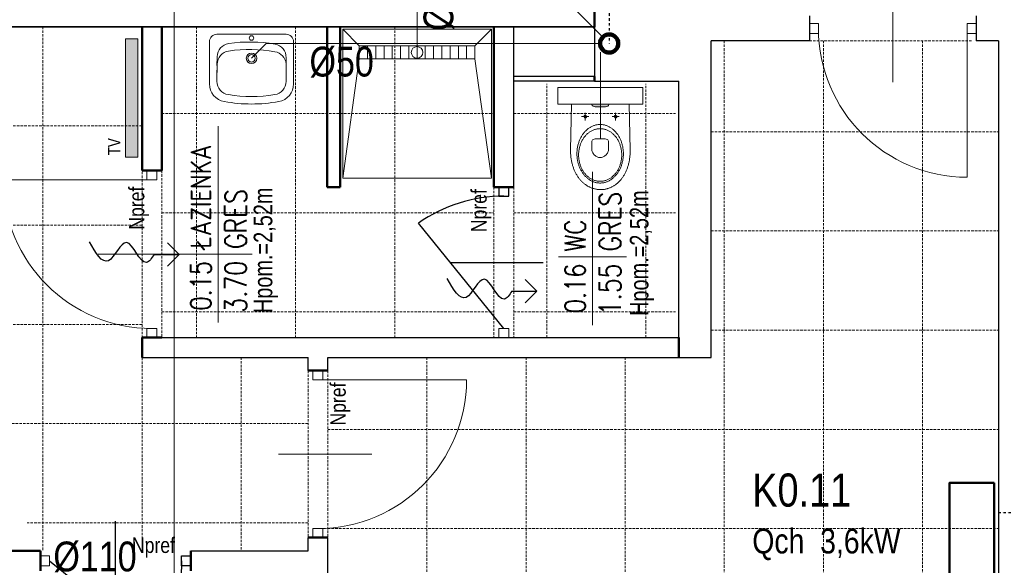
# Model space of a CAD drawing. Header units: millimetres. Extents: x -523 to 1404227, y -783705 to 1038705.
# Tile 94 of 256: x 432974 to 438934, y 124893 to 128193. Entities that reach past the tile are written whole.
import ezdxf
from ezdxf.enums import TextEntityAlignment as Align

# ---------------------------------------------------------------- set-up
doc = ezdxf.new("R2010")
doc.units = ezdxf.units.MM
doc.linetypes.add('DASHDOT', pattern=[1, 0.5, -0.25, 0, -0.25])
doc.linetypes.add('DASHEDX2', pattern=[1.5, 1, -0.5])
for name, color, linetype, lineweight in [('2. Obrys', 7, 'Continuous', 30), ('BA_drz', 7, 'Continuous', 18), ('BA_KS_ist.', 34, 'Continuous', 13), ('BA_met', 7, 'Continuous', 18), ('BA_txs', 2, 'Continuous', 18), ('Cienka', 7, 'Continuous', 18), ('mm_klimatyzacja', 94, 'Continuous', 50), ('MM_KS_OPISY', 7, 'Continuous', 9), ('mm_SKROPLINY', 3, 'DASHDOT', 30), ('mm_Wentylacja', 5, 'Continuous', 50), ('PG_PRZERYWANE_ŚREDNIE', 1, 'DASHEDX2', 18), ('PG_WIDOKOWE_CIENKIE', 7, 'Continuous', 18), ('PG_WYPOSAŻENIE', 1, 'Continuous', 18), ('Przekrojowa', 60, 'Continuous', 18), ('WYPOSAŻENIE GARAŻU', 253, 'Continuous', 5)]:
    doc.layers.add(name, color=color, linetype=linetype, lineweight=lineweight)
doc.styles.add('BIKTC', font='bikromsw.shx', dxfattribs={"width": 0.8})
doc.styles.add('BIKTS', font='bikromsw.shx', dxfattribs={"width": 0.85})
doc.styles.add('ROMANS', font='romans', dxfattribs={"width": 0.7})
doc.styles.get("Standard").update_dxf_attribs({"font": 'arial.ttf'})

# ---------------------------------------------------------------- blocks, each defined once
blk = doc.blocks.new('jamb')
blk.add_lwpolyline([(-0.5, -0.5), (-0.5, 0.5), (0.5, 0.5), (0.5, -0.5)], close=True)
blk = doc.blocks.new('dr1h901')
at = {"color": 0}
blk.add_line((-0.5, 0), (-0.5, 1), dxfattribs=at)
blk.add_line((0, 0.3622), (0, -0.2655))
blk.add_arc((-0.5, 0), 1, 0, 90, dxfattribs=at)
blk = doc.blocks.new('A$C6b6b2cc1')
at = {"color": 5, "lineweight": 20}
for p, q in [((17.9, 91), (29.9, 91)), ((17.9, 0), (29.9, 0))]:
    blk.add_line(p, q, dxfattribs=at)
for p, q in [((20.9, 85.5), (20.9, 91)), ((20.9, 91), (26.9, 91)), ((26.9, 91), (26.9, 85.5)), ((26.9, 85.5), (20.9, 85.5))]:
    blk.add_line(p, q)
at = {"color": 0, "extrusion": (0, 0, -1)}
blk.add_line((23.9, 5.5), (75.47, 69.26), dxfattribs=at)
at = {"extrusion": (0, 0, -1)}
blk.add_line((56.49, 45.5), (0, 45.5), dxfattribs=at)
at = {"color": 0, "extrusion": (0, 0, -1)}
blk.add_arc((-23.9, -4.5), 90, 90, 124.95948, dxfattribs=at)
at = {"layer": 'WYPOSAŻENIE GARAŻU', "color": 240, "xscale": 5.5, "yscale": 5.999999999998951, "zscale": 5.5, "rotation": 90}
blk.add_blockref('jamb', (23.9, 2.75), dxfattribs=at)
blk = doc.blocks.new('Brodzik')
at = {"layer": 'PG_WYPOSAŻENIE', "color": 18}
for p, q in [((333.92, -1785.25), (343.92, -1857.25)), ((413.92, -1857.25), (423.92, -1785.25)), ((413.92, -1857.25), (343.92, -1857.25)), ((343.92, -1857.25), (343.92, -1865.25)), ((348.92, -1857.25), (348.92, -1865.25)), ((353.92, -1857.25), (353.92, -1865.25)), ((358.92, -1857.25), (358.92, -1865.25)), ((363.92, -1857.25), (363.92, -1865.25)), ((368.92, -1857.25), (368.92, -1865.25)), ((373.92, -1857.25), (373.92, -1865.25)), ((378.92, -1857.25), (378.92, -1865.25)), ((383.92, -1857.25), (383.92, -1865.25)), ((388.92, -1857.25), (388.92, -1865.25)), ((393.92, -1857.25), (393.92, -1865.25)), ((398.92, -1857.25), (398.92, -1865.25)), ((403.92, -1857.25), (403.92, -1865.25)), ((408.92, -1857.25), (408.92, -1865.25)), ((413.92, -1865.25), (413.92, -1857.25)), ((343.92, -1865.25), (333.92, -1875.25)), ((343.92, -1865.25), (413.92, -1865.25)), ((413.92, -1865.25), (423.92, -1875.25))]:
    blk.add_line(p, q, dxfattribs=at)
blk.add_lwpolyline([(333.92, -1785.25), (423.92, -1785.25), (423.92, -1875.25), (333.92, -1875.25)], close=True, dxfattribs=at)
blk = doc.blocks.new('A$Cb1b4349b')
at = {"layer": 'WYPOSAŻENIE GARAŻU', "color": 1, "xscale": -90, "yscale": 90, "zscale": -90, "rotation": 270}
blk.add_blockref('dr1h901', (23.9, 50.5), dxfattribs=at)
at = {"layer": 'WYPOSAŻENIE GARAŻU', "color": 240, "xscale": 5.5, "yscale": 5.999999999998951, "zscale": 5.5, "rotation": 90}
for p in [(23.9, 98.25), (23.9, 2.75)]:
    blk.add_blockref('jamb', p, dxfattribs=at)
blk = doc.blocks.new('A$Cd28b784c')
at = {"lineweight": 18}
h = blk.add_hatch(color=256, dxfattribs=at)
h.dxf.hatch_style = 1
h.paths.add_polyline_path([(18.54, 22.22), (18.43, 23), (18.14, 23.62), (17.75, 24.08), (17.31, 24.36), (16.9, 24.47), (16.9, 13.87), (17.31, 13.97), (17.75, 14.26), (18.14, 14.72), (18.43, 15.34), (18.54, 16.11)])
for p, q in [((16.9, 44.83), (6.9, 44.83)), ((6.9, -6.49), (6.9, 44.83)), ((16.9, -6.49), (16.9, 44.83)), ((16.9, -6.49), (6.9, -6.49))]:
    blk.add_line(p, q, dxfattribs=at)
at = {"lineweight": 13}
for p, q in [((44.61, 37.25), (16.9, 36.7)), ((45.21, 37.25), (44.61, 37.25)), ((45.82, 37.23), (45.21, 37.25)), ((46.41, 37.21), (45.82, 37.23)), ((47, 37.18), (46.41, 37.21)), ((47.58, 37.15), (47, 37.18)), ((48.16, 37.1), (47.58, 37.15)), ((48.73, 37.04), (48.16, 37.1)), ((49.3, 36.97), (48.73, 37.04)), ((49.85, 36.9), (49.3, 36.97)), ((50.4, 36.82), (49.85, 36.9)), ((50.95, 36.72), (50.4, 36.82)), ((51.49, 36.62), (50.95, 36.72)), ((52.02, 36.51), (51.49, 36.62)), ((52.54, 36.4), (52.02, 36.51)), ((53.06, 36.27), (52.54, 36.4)), ((53.57, 36.14), (53.06, 36.27)), ((54.07, 36), (53.57, 36.14)), ((54.57, 35.85), (54.07, 36)), ((55.05, 35.69), (54.57, 35.85)), ((24.51, 30.6), (24.51, 26.24)), ((35.4, 29.67), (35.79, 29.93)), ((35.79, 29.93), (36.19, 30.19)), ((36.19, 30.19), (36.6, 30.43)), ((36.6, 30.43), (37.03, 30.67)), ((37.03, 30.67), (37.46, 30.89)), ((37.46, 30.89), (37.89, 31.11)), ((37.89, 31.11), (38.34, 31.31)), ((38.34, 31.31), (38.79, 31.51)), ((38.39, 29.62), (38.81, 29.86)), ((38.79, 31.51), (39.26, 31.7)), ((38.81, 29.86), (39.24, 30.09)), ((39.24, 30.09), (39.68, 30.31)), ((39.26, 31.7), (39.73, 31.87)), ((39.68, 30.31), (40.12, 30.52)), ((39.73, 31.87), (40.2, 32.03)), ((40.12, 30.52), (40.58, 30.71)), ((40.2, 32.03), (40.69, 32.19)), ((40.58, 30.71), (41.04, 30.9)), ((40.69, 32.19), (41.18, 32.33)), ((41.04, 30.9), (41.51, 31.07)), ((41.18, 32.33), (41.68, 32.46)), ((41.51, 31.07), (41.99, 31.23)), ((41.68, 32.46), (42.18, 32.58)), ((41.99, 31.23), (42.48, 31.37)), ((42.18, 32.58), (42.69, 32.69)), ((42.48, 31.37), (42.97, 31.51)), ((42.69, 32.69), (43.21, 32.78)), ((42.97, 31.51), (43.48, 31.63)), ((43.21, 32.78), (43.73, 32.87)), ((43.48, 31.63), (43.98, 31.74)), ((43.73, 32.87), (44.26, 32.94)), ((43.98, 31.74), (44.5, 31.83)), ((44.26, 32.94), (44.79, 33)), ((44.5, 31.83), (45.02, 31.91)), ((44.79, 33), (45.32, 33.04)), ((45.02, 31.91), (45.54, 31.98)), ((45.32, 33.04), (45.87, 33.08)), ((45.54, 31.98), (46.07, 32.03)), ((45.87, 33.08), (46.41, 33.1)), ((46.07, 32.03), (46.61, 32.07)), ((46.41, 33.1), (46.96, 33.1)), ((46.61, 32.07), (47.15, 32.09)), ((46.96, 33.1), (47.51, 33.1)), ((47.15, 32.09), (47.7, 32.1)), ((47.51, 33.1), (48.06, 33.08)), ((47.7, 32.1), (47.7, 32.09)), ((47.7, 32.1), (48.24, 32.09)), ((48.06, 33.08), (48.6, 33.04)), ((48.24, 32.09), (48.79, 32.07)), ((48.6, 33.04), (49.13, 33)), ((48.79, 32.07), (49.32, 32.03)), ((49.13, 33), (49.67, 32.94)), ((49.32, 32.03), (49.85, 31.98)), ((49.67, 32.94), (50.19, 32.87)), ((49.85, 31.98), (50.38, 31.91)), ((50.19, 32.87), (50.71, 32.78)), ((50.38, 31.91), (50.9, 31.83)), ((50.71, 32.78), (51.23, 32.69)), ((50.9, 31.83), (51.41, 31.74)), ((51.23, 32.69), (51.74, 32.58)), ((51.41, 31.74), (51.92, 31.63)), ((51.74, 32.58), (52.24, 32.46)), ((51.92, 31.63), (52.42, 31.51)), ((52.24, 32.46), (52.74, 32.33)), ((52.42, 31.51), (52.92, 31.37)), ((52.74, 32.33), (53.23, 32.19)), ((52.92, 31.37), (53.4, 31.23)), ((53.23, 32.19), (53.72, 32.03)), ((53.4, 31.23), (53.88, 31.07)), ((53.72, 32.03), (54.19, 31.87)), ((53.88, 31.07), (54.36, 30.9)), ((54.19, 31.87), (54.66, 31.7)), ((54.36, 30.9), (54.82, 30.71)), ((54.66, 31.7), (55.13, 31.51)), ((54.82, 30.71), (55.27, 30.52)), ((55.53, 35.53), (55.05, 35.69)), ((55.13, 31.51), (55.58, 31.31)), ((55.27, 30.52), (55.72, 30.31)), ((56.01, 35.36), (55.53, 35.53)), ((55.58, 31.31), (56.03, 31.11)), ((55.72, 30.31), (56.16, 30.09)), ((56.47, 35.18), (56.01, 35.36)), ((56.03, 31.11), (56.47, 30.89)), ((56.16, 30.09), (56.59, 29.86)), ((56.93, 34.99), (56.47, 35.18)), ((56.47, 30.89), (56.9, 30.67)), ((56.59, 29.86), (57, 29.62)), ((56.9, 30.67), (57.32, 30.43)), ((57.38, 34.8), (56.93, 34.99)), ((57.32, 30.43), (57.73, 30.19)), ((57.83, 34.6), (57.38, 34.8)), ((57.73, 30.19), (58.13, 29.93)), ((58.26, 34.39), (57.83, 34.6)), ((58.13, 29.93), (58.52, 29.67)), ((58.69, 34.17), (58.26, 34.39)), ((59.11, 33.95), (58.69, 34.17)), ((59.52, 33.72), (59.11, 33.95)), ((59.92, 33.49), (59.52, 33.72)), ((60.32, 33.25), (59.92, 33.49)), ((60.71, 33), (60.32, 33.25)), ((61.09, 32.75), (60.71, 33)), ((61.46, 32.49), (61.09, 32.75)), ((61.82, 32.22), (61.46, 32.49)), ((62.17, 31.95), (61.82, 32.22)), ((62.52, 31.68), (62.17, 31.95)), ((62.85, 31.39), (62.52, 31.68)), ((63.18, 31.11), (62.85, 31.39)), ((63.5, 30.81), (63.18, 31.11)), ((63.81, 30.51), (63.5, 30.81)), ((64.11, 30.21), (63.81, 30.51)), ((64.4, 29.9), (64.11, 30.21)), ((64.69, 29.58), (64.4, 29.9)), ((17.31, 24.36), (16.9, 24.47)), ((17.75, 24.08), (17.31, 24.36)), ((18.14, 23.62), (17.75, 24.08)), ((26.77, 28.42), (22.26, 28.42)), ((23.81, 28.83), (23.69, 28.42)), ((23.69, 28.42), (23.81, 28.01)), ((24.1, 29.13), (23.81, 28.83)), ((23.81, 28.01), (24.1, 27.71)), ((24.51, 29.24), (24.1, 29.13)), ((24.1, 27.71), (24.51, 27.6)), ((24.93, 29.13), (24.51, 29.24)), ((24.51, 27.6), (24.93, 27.71)), ((25.22, 28.83), (24.93, 29.13)), ((24.93, 27.71), (25.22, 28.01)), ((25.33, 28.42), (25.22, 28.83)), ((25.22, 28.01), (25.33, 28.42)), ((30.24, 23.63), (30.42, 24.02)), ((30.42, 24.02), (30.61, 24.41)), ((30.61, 24.41), (30.82, 24.79)), ((30.82, 24.79), (31.04, 25.16)), ((31.04, 25.16), (31.27, 25.53)), ((31.27, 25.53), (31.52, 25.89)), ((31.52, 25.89), (31.78, 26.25)), ((31.78, 26.25), (32.05, 26.59)), ((32.05, 26.59), (32.33, 26.93)), ((32.33, 26.93), (32.63, 27.27)), ((32.63, 27.27), (32.93, 27.6)), ((32.84, 23.72), (33.04, 24.11)), ((32.93, 27.6), (33.25, 27.92)), ((33.04, 24.11), (33.25, 24.5)), ((33.25, 27.92), (33.58, 28.23)), ((33.25, 24.5), (33.47, 24.88)), ((33.47, 24.88), (33.71, 25.25)), ((33.58, 28.23), (33.93, 28.53)), ((33.71, 25.25), (33.96, 25.62)), ((33.93, 28.53), (34.28, 28.83)), ((33.96, 25.62), (34.23, 25.98)), ((34.23, 25.98), (34.51, 26.33)), ((34.28, 28.83), (34.64, 29.12)), ((34.51, 26.33), (34.8, 26.67)), ((34.64, 29.12), (35.01, 29.4)), ((34.8, 26.67), (35.11, 27.01)), ((35.01, 29.4), (35.4, 29.67)), ((35.11, 27.01), (35.42, 27.34)), ((35.42, 27.34), (35.76, 27.66)), ((35.76, 27.66), (36.1, 27.96)), ((36.1, 27.96), (36.45, 28.27)), ((36.45, 28.27), (36.82, 28.56)), ((36.82, 28.56), (37.2, 28.84)), ((37.2, 28.84), (37.58, 29.11)), ((37.58, 29.11), (37.98, 29.37)), ((37.98, 29.37), (38.39, 29.62)), ((38.61, 23.65), (39, 23.9)), ((39, 23.9), (39.42, 24.05)), ((39.42, 24.05), (39.83, 24.12)), ((39.83, 24.12), (40.19, 24.14)), ((40.19, 24.14), (44.04, 24.15)), ((44.04, 24.15), (44.56, 24.12)), ((44.56, 24.12), (45.07, 24.03)), ((45.07, 24.03), (45.57, 23.88)), ((45.57, 23.88), (46.05, 23.68)), ((57, 29.62), (57.41, 29.37)), ((57.41, 29.37), (57.81, 29.11)), ((57.81, 29.11), (58.2, 28.84)), ((58.2, 28.84), (58.58, 28.56)), ((58.52, 29.67), (58.91, 29.4)), ((58.58, 28.56), (58.94, 28.27)), ((58.91, 29.4), (59.28, 29.12)), ((58.94, 28.27), (59.3, 27.96)), ((59.28, 29.12), (59.64, 28.83)), ((59.3, 27.96), (59.64, 27.66)), ((59.64, 28.83), (59.99, 28.53)), ((59.64, 27.66), (59.97, 27.34)), ((59.97, 27.34), (60.29, 27.01)), ((59.99, 28.53), (60.34, 28.23)), ((60.29, 27.01), (60.6, 26.67)), ((60.34, 28.23), (60.67, 27.92)), ((60.6, 26.67), (60.89, 26.33)), ((60.67, 27.92), (60.99, 27.6)), ((60.89, 26.33), (61.17, 25.98)), ((60.99, 27.6), (61.29, 27.27)), ((61.17, 25.98), (61.44, 25.62)), ((61.29, 27.27), (61.59, 26.93)), ((61.44, 25.62), (61.69, 25.25)), ((61.59, 26.93), (61.87, 26.59)), ((61.69, 25.25), (61.93, 24.88)), ((61.87, 26.59), (62.15, 26.25)), ((61.93, 24.88), (62.15, 24.5)), ((62.15, 26.25), (62.4, 25.89)), ((62.15, 24.5), (62.36, 24.11)), ((62.36, 24.11), (62.55, 23.72)), ((62.4, 25.89), (62.65, 25.53)), ((62.65, 25.53), (62.88, 25.16)), ((62.88, 25.16), (63.1, 24.79)), ((63.1, 24.79), (63.31, 24.41)), ((63.31, 24.41), (63.5, 24.02)), ((63.5, 24.02), (63.68, 23.63)), ((64.96, 29.26), (64.69, 29.58)), ((65.23, 28.94), (64.96, 29.26)), ((65.48, 28.61), (65.23, 28.94)), ((65.73, 28.28), (65.48, 28.61)), ((65.96, 27.94), (65.73, 28.28)), ((66.19, 27.6), (65.96, 27.94)), ((66.41, 27.25), (66.19, 27.6)), ((66.62, 26.9), (66.41, 27.25)), ((66.82, 26.54), (66.62, 26.9)), ((67, 26.19), (66.82, 26.54)), ((67.18, 25.82), (67, 26.19)), ((67.35, 25.46), (67.18, 25.82)), ((67.51, 25.09), (67.35, 25.46)), ((67.66, 24.71), (67.51, 25.09)), ((67.8, 24.34), (67.66, 24.71)), ((67.93, 23.96), (67.8, 24.34)), ((68.04, 23.57), (67.93, 23.96)), ((18.43, 23), (18.14, 23.62)), ((18.54, 22.22), (18.43, 23)), ((18.54, 16.11), (18.54, 22.22)), ((29.27, 19.48), (29.3, 19.91)), ((29.27, 19.04), (29.27, 19.48)), ((29.27, 18.6), (29.27, 19.04)), ((29.3, 18.17), (29.27, 18.6)), ((29.3, 19.91), (29.34, 20.34)), ((29.34, 17.74), (29.3, 18.17)), ((29.34, 20.34), (29.4, 20.77)), ((29.4, 20.77), (29.47, 21.19)), ((29.47, 21.19), (29.56, 21.61)), ((29.56, 21.61), (29.67, 22.02)), ((29.67, 22.02), (29.79, 22.43)), ((29.79, 22.43), (29.92, 22.84)), ((29.92, 22.84), (30.07, 23.24)), ((30.07, 23.24), (30.24, 23.63)), ((31.78, 19.04), (31.79, 19.49)), ((31.79, 18.59), (31.78, 19.04)), ((31.78, 19.04), (31.78, 19.03)), ((31.79, 19.49), (31.82, 19.93)), ((31.82, 18.15), (31.79, 18.59)), ((31.82, 19.93), (31.86, 20.37)), ((31.86, 17.71), (31.82, 18.15)), ((31.86, 20.37), (31.93, 20.81)), ((31.93, 20.81), (32.01, 21.24)), ((32.01, 21.24), (32.11, 21.66)), ((32.11, 21.66), (32.22, 22.09)), ((32.22, 22.09), (32.35, 22.5)), ((32.35, 22.5), (32.5, 22.91)), ((32.5, 22.91), (32.66, 23.32)), ((32.66, 23.32), (32.84, 23.72)), ((37.97, 22.03), (38.05, 22.73)), ((37.97, 19.27), (37.97, 22.03)), ((37.97, 16.04), (37.97, 19.27)), ((38.05, 22.73), (38.28, 23.27)), ((38.28, 23.27), (38.61, 23.65)), ((46.05, 23.68), (46.51, 23.44)), ((46.51, 23.44), (46.94, 23.16)), ((46.94, 23.16), (47.35, 22.84)), ((47.35, 22.84), (47.73, 22.48)), ((47.73, 22.48), (48.08, 22.1)), ((48.08, 22.1), (48.38, 21.7)), ((48.38, 21.7), (48.65, 21.28)), ((48.65, 21.28), (48.88, 20.84)), ((48.88, 20.84), (49.06, 20.4)), ((49.06, 20.4), (49.2, 19.94)), ((49.2, 18.14), (49.06, 17.69)), ((49.2, 19.94), (49.28, 19.49)), ((49.28, 18.59), (49.2, 18.14)), ((49.28, 19.49), (49.31, 19.04)), ((49.31, 19.04), (49.28, 18.59)), ((62.55, 23.72), (62.73, 23.32)), ((62.73, 23.32), (62.9, 22.91)), ((62.9, 22.91), (63.04, 22.5)), ((63.04, 22.5), (63.18, 22.09)), ((63.18, 22.09), (63.29, 21.66)), ((63.29, 21.66), (63.39, 21.24)), ((63.39, 21.24), (63.47, 20.81)), ((63.47, 20.81), (63.53, 20.37)), ((63.53, 20.37), (63.58, 19.93)), ((63.58, 18.15), (63.53, 17.71)), ((63.58, 19.93), (63.6, 19.49)), ((63.6, 18.59), (63.58, 18.15)), ((63.6, 19.49), (63.61, 19.04)), ((63.61, 19.04), (63.6, 18.59)), ((63.61, 19.04), (63.61, 19.03)), ((63.68, 23.63), (63.85, 23.24)), ((63.85, 23.24), (64, 22.84)), ((64, 22.84), (64.13, 22.43)), ((64.13, 22.43), (64.25, 22.02)), ((64.25, 22.02), (64.36, 21.61)), ((64.36, 21.61), (64.45, 21.19)), ((64.45, 21.19), (64.52, 20.77)), ((64.52, 20.77), (64.58, 20.34)), ((64.58, 20.34), (64.62, 19.91)), ((64.62, 18.17), (64.58, 17.74)), ((64.62, 19.91), (64.65, 19.48)), ((64.65, 18.6), (64.62, 18.17)), ((64.65, 19.48), (64.66, 19.04)), ((64.66, 19.04), (64.65, 18.6)), ((64.66, 19.04), (64.66, 19.03)), ((68.15, 23.19), (68.04, 23.57)), ((68.25, 22.8), (68.15, 23.19)), ((68.33, 22.4), (68.25, 22.8)), ((68.41, 22.01), (68.33, 22.4)), ((68.48, 21.61), (68.41, 22.01)), ((68.53, 21.21), (68.48, 21.61)), ((68.57, 20.81), (68.53, 21.21)), ((68.53, 17.54), (68.58, 17.94)), ((68.61, 20.4), (68.57, 20.81)), ((68.58, 17.94), (68.61, 18.35)), ((68.63, 19.99), (68.61, 20.4)), ((68.61, 18.35), (68.63, 18.76)), ((68.64, 19.58), (68.63, 19.99)), ((68.63, 18.76), (68.64, 19.17)), ((68.64, 19.17), (68.64, 19.58)), ((17.31, 13.97), (16.9, 13.87)), ((17.75, 14.26), (17.31, 13.97)), ((18.14, 14.72), (17.75, 14.26)), ((18.43, 15.34), (18.14, 14.72)), ((18.54, 16.11), (18.43, 15.34)), ((24.51, 12.19), (24.51, 7.83)), ((29.4, 17.31), (29.34, 17.74)), ((29.47, 16.89), (29.4, 17.31)), ((29.56, 16.47), (29.47, 16.89)), ((29.67, 16.06), (29.56, 16.47)), ((29.79, 15.65), (29.67, 16.06)), ((29.92, 15.24), (29.79, 15.65)), ((30.07, 14.84), (29.92, 15.24)), ((30.24, 14.44), (30.07, 14.84)), ((30.42, 14.05), (30.24, 14.44)), ((30.61, 13.67), (30.42, 14.05)), ((30.82, 13.29), (30.61, 13.67)), ((31.04, 12.92), (30.82, 13.29)), ((31.27, 12.55), (31.04, 12.92)), ((31.52, 12.19), (31.27, 12.55)), ((31.78, 11.83), (31.52, 12.19)), ((31.93, 17.27), (31.86, 17.71)), ((32.01, 16.84), (31.93, 17.27)), ((32.11, 16.41), (32.01, 16.84)), ((32.22, 15.99), (32.11, 16.41)), ((32.35, 15.57), (32.22, 15.99)), ((32.5, 15.16), (32.35, 15.57)), ((32.66, 14.76), (32.5, 15.16)), ((32.84, 14.36), (32.66, 14.76)), ((33.04, 13.96), (32.84, 14.36)), ((33.25, 13.58), (33.04, 13.96)), ((33.47, 13.2), (33.25, 13.58)), ((33.71, 12.82), (33.47, 13.2)), ((33.96, 12.46), (33.71, 12.82)), ((34.23, 12.1), (33.96, 12.46)), ((34.51, 11.75), (34.23, 12.1)), ((38.05, 15.34), (37.97, 16.04)), ((37.97, 16.04), (37.97, 16.04)), ((38.28, 14.8), (38.05, 15.34)), ((38.61, 14.42), (38.28, 14.8)), ((39, 14.17), (38.61, 14.42)), ((39.41, 14.02), (39, 14.17)), ((39.82, 13.95), (39.41, 14.02)), ((40.17, 13.93), (39.82, 13.95)), ((44.01, 13.93), (40.17, 13.93)), ((44.54, 13.96), (44.01, 13.93)), ((45.05, 14.05), (44.54, 13.96)), ((45.55, 14.2), (45.05, 14.05)), ((46.04, 14.39), (45.55, 14.2)), ((46.5, 14.64), (46.04, 14.39)), ((46.93, 14.92), (46.5, 14.64)), ((47.34, 15.24), (46.93, 14.92)), ((47.72, 15.59), (47.34, 15.24)), ((48.07, 15.97), (47.72, 15.59)), ((48.38, 16.38), (48.07, 15.97)), ((48.65, 16.8), (48.38, 16.38)), ((48.88, 17.24), (48.65, 16.8)), ((49.06, 17.69), (48.88, 17.24)), ((61.17, 12.1), (60.89, 11.75)), ((61.44, 12.46), (61.17, 12.1)), ((61.69, 12.82), (61.44, 12.46)), ((61.93, 13.2), (61.69, 12.82)), ((62.15, 13.58), (61.93, 13.2)), ((62.36, 13.96), (62.15, 13.58)), ((62.4, 12.19), (62.15, 11.83)), ((62.55, 14.36), (62.36, 13.96)), ((62.65, 12.55), (62.4, 12.19)), ((62.73, 14.76), (62.55, 14.36)), ((62.88, 12.92), (62.65, 12.55)), ((62.9, 15.16), (62.73, 14.76)), ((63.1, 13.29), (62.88, 12.92)), ((63.04, 15.57), (62.9, 15.16)), ((63.18, 15.99), (63.04, 15.57)), ((63.31, 13.67), (63.1, 13.29)), ((63.29, 16.41), (63.18, 15.99)), ((63.39, 16.84), (63.29, 16.41)), ((63.5, 14.05), (63.31, 13.67)), ((63.47, 17.27), (63.39, 16.84)), ((63.53, 17.71), (63.47, 17.27)), ((63.68, 14.44), (63.5, 14.05)), ((63.85, 14.84), (63.68, 14.44)), ((64, 15.24), (63.85, 14.84)), ((64.13, 15.65), (64, 15.24)), ((64.25, 16.06), (64.13, 15.65)), ((64.36, 16.47), (64.25, 16.06)), ((64.45, 16.89), (64.36, 16.47)), ((64.52, 17.31), (64.45, 16.89)), ((64.58, 17.74), (64.52, 17.31)), ((66.68, 11.8), (66.88, 12.16)), ((66.88, 12.16), (67.06, 12.52)), ((67.06, 12.52), (67.23, 12.89)), ((67.23, 12.89), (67.39, 13.26)), ((67.39, 13.26), (67.55, 13.63)), ((67.55, 13.63), (67.69, 14.01)), ((67.69, 14.01), (67.82, 14.39)), ((67.82, 14.39), (67.95, 14.77)), ((67.95, 14.77), (68.06, 15.16)), ((68.06, 15.16), (68.17, 15.55)), ((68.17, 15.55), (68.26, 15.94)), ((68.26, 15.94), (68.34, 16.34)), ((68.34, 16.34), (68.42, 16.73)), ((68.42, 16.73), (68.48, 17.14)), ((68.48, 17.14), (68.53, 17.54)), ((26.77, 10.01), (22.26, 10.01)), ((23.81, 10.42), (23.69, 10.01)), ((23.69, 10.01), (23.81, 9.6)), ((24.1, 10.72), (23.81, 10.42)), ((23.81, 9.6), (24.1, 9.3)), ((24.51, 10.83), (24.1, 10.72)), ((24.1, 9.3), (24.51, 9.19)), ((24.93, 10.72), (24.51, 10.83)), ((24.51, 9.19), (24.93, 9.3)), ((25.22, 10.42), (24.93, 10.72)), ((24.93, 9.3), (25.22, 9.6)), ((25.33, 10.01), (25.22, 10.42)), ((25.22, 9.6), (25.33, 10.01)), ((32.05, 11.48), (31.78, 11.83)), ((32.33, 11.14), (32.05, 11.48)), ((32.63, 10.81), (32.33, 11.14)), ((32.93, 10.48), (32.63, 10.81)), ((33.25, 10.16), (32.93, 10.48)), ((33.58, 9.85), (33.25, 10.16)), ((33.93, 9.54), (33.58, 9.85)), ((34.28, 9.25), (33.93, 9.54)), ((34.64, 8.96), (34.28, 9.25)), ((34.8, 11.4), (34.51, 11.75)), ((35.01, 8.68), (34.64, 8.96)), ((35.11, 11.07), (34.8, 11.4)), ((35.4, 8.41), (35.01, 8.68)), ((35.42, 10.74), (35.11, 11.07)), ((35.79, 8.14), (35.4, 8.41)), ((35.76, 10.42), (35.42, 10.74)), ((36.1, 10.11), (35.76, 10.42)), ((36.19, 7.89), (35.79, 8.14)), ((36.45, 9.81), (36.1, 10.11)), ((36.6, 7.65), (36.19, 7.89)), ((36.82, 9.52), (36.45, 9.81)), ((37.03, 7.41), (36.6, 7.65)), ((37.2, 9.24), (36.82, 9.52)), ((37.46, 7.19), (37.03, 7.41)), ((37.58, 8.97), (37.2, 9.24)), ((37.89, 6.97), (37.46, 7.19)), ((37.98, 8.71), (37.58, 8.97)), ((38.34, 6.76), (37.89, 6.97)), ((38.39, 8.46), (37.98, 8.71)), ((38.79, 6.57), (38.34, 6.76)), ((38.81, 8.21), (38.39, 8.46)), ((39.26, 6.38), (38.79, 6.57)), ((39.24, 7.99), (38.81, 8.21)), ((39.68, 7.77), (39.24, 7.99)), ((39.73, 6.21), (39.26, 6.38)), ((40.12, 7.56), (39.68, 7.77)), ((40.2, 6.04), (39.73, 6.21)), ((40.58, 7.36), (40.12, 7.56)), ((40.69, 5.89), (40.2, 6.04)), ((41.04, 7.18), (40.58, 7.36)), ((41.51, 7.01), (41.04, 7.18)), ((41.99, 6.85), (41.51, 7.01)), ((42.48, 6.7), (41.99, 6.85)), ((42.97, 6.57), (42.48, 6.7)), ((43.48, 6.45), (42.97, 6.57)), ((43.98, 6.34), (43.48, 6.45)), ((44.5, 6.25), (43.98, 6.34)), ((45.02, 6.17), (44.5, 6.25)), ((45.54, 6.1), (45.02, 6.17)), ((46.07, 6.05), (45.54, 6.1)), ((46.61, 6.01), (46.07, 6.05)), ((47.15, 5.99), (46.61, 6.01)), ((47.7, 5.98), (47.15, 5.99)), ((48.24, 5.99), (47.7, 5.98)), ((47.7, 5.98), (47.7, 5.97)), ((48.79, 6.01), (48.24, 5.99)), ((49.32, 6.05), (48.79, 6.01)), ((49.85, 6.1), (49.32, 6.05)), ((50.38, 6.17), (49.85, 6.1)), ((50.9, 6.25), (50.38, 6.17)), ((51.41, 6.34), (50.9, 6.25)), ((51.92, 6.45), (51.41, 6.34)), ((52.42, 6.57), (51.92, 6.45)), ((52.92, 6.7), (52.42, 6.57)), ((53.4, 6.85), (52.92, 6.7)), ((53.72, 6.04), (53.23, 5.89)), ((53.88, 7.01), (53.4, 6.85)), ((54.19, 6.21), (53.72, 6.04)), ((54.36, 7.18), (53.88, 7.01)), ((54.66, 6.38), (54.19, 6.21)), ((54.82, 7.36), (54.36, 7.18)), ((55.13, 6.57), (54.66, 6.38)), ((55.27, 7.56), (54.82, 7.36)), ((55.58, 6.76), (55.13, 6.57)), ((55.72, 7.77), (55.27, 7.56)), ((56.03, 6.97), (55.58, 6.76)), ((56.16, 7.99), (55.72, 7.77)), ((56.47, 7.19), (56.03, 6.97)), ((56.59, 8.21), (56.16, 7.99)), ((56.9, 7.41), (56.47, 7.19)), ((57, 8.46), (56.59, 8.21)), ((57.32, 7.65), (56.9, 7.41)), ((57.41, 8.71), (57, 8.46)), ((57.73, 7.89), (57.32, 7.65)), ((57.81, 8.97), (57.41, 8.71)), ((58.13, 8.14), (57.73, 7.89)), ((58.2, 9.24), (57.81, 8.97)), ((58.52, 8.41), (58.13, 8.14)), ((58.58, 9.52), (58.2, 9.24)), ((58.91, 8.68), (58.52, 8.41)), ((58.94, 9.81), (58.58, 9.52)), ((59.28, 8.96), (58.91, 8.68)), ((59.3, 10.11), (58.94, 9.81)), ((59.64, 9.25), (59.28, 8.96)), ((59.64, 10.42), (59.3, 10.11)), ((59.97, 10.74), (59.64, 10.42)), ((59.99, 9.54), (59.64, 9.25)), ((60.29, 11.07), (59.97, 10.74)), ((60.34, 9.85), (59.99, 9.54)), ((60.6, 11.4), (60.29, 11.07)), ((60.67, 10.16), (60.34, 9.85)), ((60.89, 11.75), (60.6, 11.4)), ((60.99, 10.48), (60.67, 10.16)), ((61.29, 10.81), (60.99, 10.48)), ((61.59, 11.14), (61.29, 10.81)), ((61.32, 5.85), (61.68, 6.12)), ((61.87, 11.48), (61.59, 11.14)), ((61.68, 6.12), (62.04, 6.39)), ((62.15, 11.83), (61.87, 11.48)), ((62.04, 6.39), (62.38, 6.67)), ((62.38, 6.67), (62.71, 6.95)), ((62.71, 6.95), (63.04, 7.24)), ((63.04, 7.24), (63.36, 7.53)), ((63.36, 7.53), (63.67, 7.83)), ((63.67, 7.83), (63.97, 8.14)), ((63.97, 8.14), (64.26, 8.45)), ((64.26, 8.45), (64.54, 8.76)), ((64.54, 8.76), (64.82, 9.08)), ((64.82, 9.08), (65.08, 9.4)), ((65.08, 9.4), (65.34, 9.73)), ((65.34, 9.73), (65.59, 10.07)), ((65.59, 10.07), (65.82, 10.4)), ((65.82, 10.4), (66.05, 10.75)), ((66.05, 10.75), (66.27, 11.09)), ((66.27, 11.09), (66.48, 11.44)), ((66.48, 11.44), (66.68, 11.8)), ((16.89, 1.65), (44.61, 1.1)), ((41.18, 5.75), (40.69, 5.89)), ((41.68, 5.62), (41.18, 5.75)), ((42.18, 5.5), (41.68, 5.62)), ((42.69, 5.39), (42.18, 5.5)), ((43.21, 5.29), (42.69, 5.39)), ((43.73, 5.21), (43.21, 5.29)), ((44.26, 5.14), (43.73, 5.21)), ((44.79, 5.08), (44.26, 5.14)), ((44.61, 1.1), (45.21, 1.1)), ((45.32, 5.03), (44.79, 5.08)), ((45.21, 1.1), (45.81, 1.11)), ((45.87, 5), (45.32, 5.03)), ((45.81, 1.11), (46.4, 1.13)), ((46.41, 4.98), (45.87, 5)), ((46.4, 1.13), (46.99, 1.16)), ((46.96, 4.98), (46.41, 4.98)), ((47.51, 4.98), (46.96, 4.98)), ((46.96, 4.98), (46.96, 4.97)), ((46.99, 1.16), (47.56, 1.2)), ((48.06, 5), (47.51, 4.98)), ((47.56, 1.2), (48.14, 1.25)), ((48.6, 5.03), (48.06, 5)), ((48.14, 1.25), (48.7, 1.3)), ((49.13, 5.08), (48.6, 5.03)), ((48.7, 1.3), (49.26, 1.37)), ((49.67, 5.14), (49.13, 5.08)), ((49.26, 1.37), (49.82, 1.44)), ((50.19, 5.21), (49.67, 5.14)), ((49.82, 1.44), (50.36, 1.53)), ((50.71, 5.29), (50.19, 5.21)), ((50.36, 1.53), (50.9, 1.62)), ((51.23, 5.39), (50.71, 5.29)), ((50.9, 1.62), (51.44, 1.72)), ((51.74, 5.5), (51.23, 5.39)), ((51.44, 1.72), (51.96, 1.83)), ((52.24, 5.62), (51.74, 5.5)), ((51.96, 1.83), (52.48, 1.95)), ((52.74, 5.75), (52.24, 5.62)), ((52.48, 1.95), (52.99, 2.07)), ((53.23, 5.89), (52.74, 5.75)), ((52.99, 2.07), (53.5, 2.2)), ((53.5, 2.2), (54, 2.35)), ((54, 2.35), (54.49, 2.49)), ((54.49, 2.49), (54.97, 2.65)), ((54.97, 2.65), (55.45, 2.81)), ((55.45, 2.81), (55.92, 2.99)), ((55.92, 2.99), (56.38, 3.17)), ((56.38, 3.17), (56.84, 3.35)), ((56.84, 3.35), (57.28, 3.55)), ((57.28, 3.55), (57.72, 3.75)), ((57.72, 3.75), (58.15, 3.95)), ((58.15, 3.95), (58.58, 4.17)), ((58.58, 4.17), (58.99, 4.39)), ((58.99, 4.39), (59.4, 4.62)), ((59.4, 4.62), (59.8, 4.85)), ((59.8, 4.85), (60.2, 5.09)), ((60.2, 5.09), (60.58, 5.34)), ((60.58, 5.34), (60.96, 5.59)), ((60.96, 5.59), (61.32, 5.85))]:
    blk.add_line(p, q, dxfattribs=at)
blk = doc.blocks.new('A$Cf7835451')
at = {"layer": 'PG_WIDOKOWE_CIENKIE', "lineweight": 18}
for p, q in [((29.97, 50.9), (4.55, 50.9)), ((0, 4.55), (0, 46.36)), ((13.56, 46.28), (18.9, 46.36)), ((17.27, 46.25), (17.27, 46.33)), ((18.09, 46.3), (28.43, 46.46)), ((19.09, 46.31), (19.09, 46.36)), ((24.43, 46.36), (21.8, 46.36)), ((21.8, 46.36), (21.8, 46.36)), ((21.82, 46.36), (21.82, 46.36)), ((22.54, 46.36), (22.54, 46.41)), ((23.62, 46.36), (23.62, 46.38)), ((29.97, 0), (4.55, 0)), ((14.2, 4.47), (19.54, 4.55)), ((17.27, 4.51), (17.27, 4.6)), ((28.43, 4.55), (19.09, 4.55))]:
    blk.add_line(p, q, dxfattribs=at)
for centre, radius in [((2.27, 25.45), 1.36), ((14.54, 25.45), 3.18), ((14.54, 25.45), 2.27)]:
    blk.add_circle(centre, radius, dxfattribs=at)
for centre, radius, start, end in [((4.55, 46.36), 4.55, 90, 180), ((29.97, 40), 10.91, 10.24035, 90), ((13.68, 38.1), 8.18, 90.87473, 171.72059), ((18.21, 38.12), 8.18, 90.87473, 171.72059), ((28.43, 38.18), 8.18, 9.15413, 90), ((-50.54, 25.45), 92.72, 349.75965, 10.24035), ((92.84, 26.58), 88.17, 171.72059, 190.02886), ((97.37, 26.6), 88.17, 171.72059, 190.02886), ((-50.54, 25.45), 88.17, 350.84587, 9.15413), ((14.07, 12.65), 8.18, 190.02886, 270.87473), ((18.6, 12.67), 8.18, 190.02886, 264.7924), ((28.43, 12.73), 8.18, 270, 350.84587), ((29.97, 10.91), 10.91, 270, 349.75965), ((4.55, 4.55), 4.55, 180, 270)]:
    blk.add_arc(centre, radius, start, end, dxfattribs=at)
blk = doc.blocks.new('bikmet')
blk.add_line((0, 1.65), (0, -1.65))
at = {"style": 'ROMANS', "width": 0.8}
blk.add_attdef('NRPOM', text='', height=1, dxfattribs=at).set_placement((-0.333, 0.333), align=Align.RIGHT)
blk.add_attdef('NWAPOM', (0.25, 0.333), '', height=1, dxfattribs=at)
blk.add_attdef('RAREA', text='', height=1.042, dxfattribs=at).set_placement((-0.333, -0.333), align=Align.TOP_RIGHT)
blk.add_attdef('PODLOGA', text='', height=1.042, dxfattribs=at).set_placement((0.25, -0.333), align=Align.TOP_LEFT)
blk = doc.blocks.new('podciecie')
at = {"layer": 'mm_Wentylacja', "color": 142, "lineweight": 30}
for p, q in [((23288, -37575.5), (23288, -37590.5)), ((23288, -37590.5), (23280.93, -37583.43)), ((23288, -37590.5), (23295.07, -37583.43))]:
    blk.add_line(p, q, dxfattribs=at)
blk.add_spline([(23288, -37575.5), (23283.25, -37570.75), (23295.25, -37558.75), (23284.25, -37547.75), (23295.75, -37536.25)], degree=3, dxfattribs=at)
blk = doc.blocks.new('A$C6810ecfa')
at = {"layer": 'BA_KS_ist.', "color": 18, "linetype": 'Continuous', "lineweight": 20, "ltscale": 25}
blk.add_circle((-1824.67, 575.36), 5.5, dxfattribs=at)
blk = doc.blocks.new('A$C31e338d0')
at = {"layer": 'PG_WYPOSAŻENIE', "lineweight": 20}
h = blk.add_hatch(color=152, dxfattribs=at)
h.dxf.hatch_style = 1
h.paths.add_polyline_path([(358224.2, 9206.7), (358298.4, 9206.7), (358298.4, 8490.4), (358224.2, 8490.4)])
for p, q in [((361063.4, 9399.4), (361063.4, 8949.4)), ((362363.4, 9344.4), (362363.4, 9194.4)), ((363373.4, 9344.4), (363373.4, 9194.4)), ((355768.4, 9279.4), (361063.4, 9279.4)), ((360573.4, 8309.4), (360573.4, 9279.4)), ((362363.4, 9194.4), (361768.4, 9194.4)), ((361768.4, 8949.4), (361768.4, 9194.4)), ((363508.4, 9194.4), (363373.4, 9194.4)), ((363508.4, 9194.4), (363508.4, 3029.4)), ((361063.4, 8979.4), (360573.4, 8979.4)), ((361063.4, 8949.4), (360573.4, 8949.4)), ((361063.4, 8949.4), (361573.4, 8949.4)), ((361573.4, 7279.4), (361573.4, 8949.4)), ((361768.4, 7279.4), (361768.4, 8949.4)), ((358443.4, 7399.4), (361573.4, 7399.4)), ((358323.4, 7279.4), (359328.4, 7279.4)), ((359328.4, 7199.4), (359328.4, 7279.4)), ((359448.4, 7199.4), (359448.4, 7279.4)), ((359448.4, 7279.4), (361573.4, 7279.4)), ((361573.4, 7279.4), (361768.4, 7279.4)), ((359328.4, 6109.4), (359328.4, 6189.4)), ((359448.4, 3049.4), (359448.4, 6189.4)), ((358618.4, 6109.4), (359328.4, 6109.4))]:
    blk.add_line(p, q)
blk.add_lwpolyline([(355768.4, 9399.4), (361063.4, 9399.4), (361063.4, 9279.4), (355768.4, 9279.4)], close=True)
at = {"layer": 'BA_met', "color": 18}
for p, q in [((358784.1, 7490.2), (358784.1, 8677.6)), ((361050.3, 7474.4), (361050.3, 8401.9))]:
    blk.add_line(p, q, dxfattribs=at)
at = {"layer": 'Cienka'}
for p, q in [((358443.4, 9279.4), (359443.4, 9279.4)), ((359523.4, 9279.4), (360453.4, 9279.4)), ((360573.4, 7399.4), (361573.4, 7399.4))]:
    blk.add_line(p, q, dxfattribs=at)
at = {"layer": 'PG_PRZERYWANE_ŚREDNIE', "color": 251, "lineweight": 15, "ltscale": 15}
for p, q in [((357723.4, 9279.4), (357723.4, 6109.4)), ((358323.4, 9279.4), (358323.4, 6109.4)), ((358653.4, 9279.4), (358653.4, 7399.4)), ((359253.4, 9279.4), (359253.4, 7399.4)), ((359853.4, 9279.4), (359853.4, 7399.4)), ((361848.4, 9194.4), (361848.4, 3244.4)), ((362448.4, 9194.4), (362448.4, 3244.4)), ((363048.4, 9194.4), (363048.4, 3244.4)), ((360773.4, 7399.4), (360773.4, 8933.9)), ((361373.4, 7399.4), (361373.4, 8933.9)), ((358443.4, 8754.4), (360453.4, 8754.4)), ((360573.4, 8754.4), (361553.7, 8754.4)), ((358323.4, 8679.4), (355598.4, 8679.4)), ((361768.4, 8644.4), (363508.4, 8644.4)), ((358443.4, 8409.4), (358443.4, 7399.4)), ((360453.4, 8309.4), (360453.4, 7399.4)), ((360573.4, 8309.4), (360573.4, 7399.4)), ((358443.4, 8154.4), (360453.4, 8154.4)), ((360573.4, 8154.4), (361553.7, 8154.4)), ((358323.4, 8079.4), (355598.4, 8079.4)), ((361768.4, 8044.4), (363508.4, 8044.4)), ((358443.4, 7554.4), (360453.4, 7554.4)), ((360573.4, 7554.4), (361553.7, 7554.4)), ((358323.4, 7479.4), (355598.4, 7479.4)), ((361768.4, 7444.4), (363508.4, 7444.4)), ((358923.4, 7279.4), (358923.4, 6109.4)), ((360048.4, 7279.4), (360048.4, 3244.4)), ((360648.4, 7279.4), (360648.4, 3244.4)), ((361248.4, 7279.4), (361248.4, 3244.4)), ((359328.4, 6879.4), (355598.4, 6879.4)), ((359448.4, 6844.4), (363508.4, 6844.4)), ((359328.4, 6279.4), (357628.4, 6279.4)), ((359448.4, 6244.4), (363508.4, 6244.4))]:
    blk.add_line(p, q, dxfattribs=at)
at = {"layer": 'PG_PRZERYWANE_ŚREDNIE', "color": 6, "lineweight": 15, "ltscale": 15}
for p, q in [((362363.4, 9194.4), (363347.2, 9194.4)), ((359328.4, 7199.4), (359328.4, 6189.4)), ((359448.4, 7199.4), (359448.4, 6189.4))]:
    blk.add_line(p, q, dxfattribs=at)
at = {"layer": 'PG_WIDOKOWE_CIENKIE', "color": 18, "lineweight": 50}
for p, q in [((361063.4, 9399.4), (361063.4, 9279.4)), ((358323.4, 8409.4), (358323.4, 9279.4)), ((358443.4, 8409.4), (358443.4, 9279.4)), ((359443.4, 8309.4), (359443.4, 9279.4)), ((359523.4, 8309.4), (359523.4, 9279.4)), ((360453.4, 8309.4), (360453.4, 9279.4)), ((361063.4, 8979.4), (361063.4, 8949.4)), ((358443.4, 8409.4), (358323.4, 8409.4)), ((359443.4, 8309.4), (359523.4, 8309.4)), ((360453.4, 8309.4), (360573.4, 8309.4)), ((358323.4, 7279.4), (358323.4, 7399.4)), ((358443.4, 7399.4), (358323.4, 7399.4)), ((361573.4, 7399.4), (361573.4, 7279.4)), ((359328.4, 7199.4), (359448.4, 7199.4)), ((359328.4, 6189.4), (359448.4, 6189.4)), ((356808.4, 6109.4), (357708.4, 6109.4)), ((357708.4, 5989.4), (357708.4, 6109.4)), ((358618.4, 5989.4), (358618.4, 6109.4))]:
    blk.add_line(p, q, dxfattribs=at)
at = {"layer": 'PG_WYPOSAŻENIE', "color": 4}
blk.add_lwpolyline([(358224.2, 9206.7), (358298.4, 9206.7), (358298.4, 8490.4), (358224.2, 8490.4)], close=True, dxfattribs=at)
at = {"color": 5, "lineweight": 20, "xscale": 10, "yscale": 10, "zscale": 10}
for name, p, rotation in [('A$Cb1b4349b', (358622.3, 8409.4), 180), ('A$C6b6b2cc1', (357708.4, 6288.4), 270)]:
    blk.add_blockref(name, p, dxfattribs=dict(at, rotation=rotation))
at = {"color": 5, "lineweight": 20, "xscale": -10, "yscale": 10, "zscale": 10}
blk.add_blockref('A$C6b6b2cc1', (360752.3, 7399.4), dxfattribs=at)
at = {"layer": 'BA_drz', "color": 18, "xscale": 900, "yscale": 900, "zscale": -900, "rotation": 180}
blk.add_blockref('dr1h901', (362868.4, 9269.4), dxfattribs=at)
at = {"layer": 'BA_drz', "color": 18, "xscale": -55, "yscale": 59.99999999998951, "zscale": 55}
for p in [(362390.9, 9269.4), (363345.9, 9269.4)]:
    blk.add_blockref('jamb', p, dxfattribs=at)
at = {"layer": 'BA_met', "color": 18, "xscale": 125, "yscale": 125, "zscale": 125, "rotation": 90}
for p, values in [((358784.1, 7904.4), {'NRPOM': '0.15', 'NWAPOM': 'ŁAZIENKA', 'RAREA': '3.70', 'PODLOGA': 'GRES'}), ((361050.3, 7888.6), {'NRPOM': '0.16', 'NWAPOM': 'WC', 'RAREA': '1.55', 'PODLOGA': 'GRES'})]:
    blk.add_blockref('bikmet', p, dxfattribs=at).add_auto_attribs(values)
at = {"layer": 'mm_Wentylacja', "color": 2, "lineweight": 30, "xscale": 10, "yscale": 10, "zscale": 10, "rotation": 89.99999999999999}
for p in [(-17357.5, -224978.5), (-15191.9, -225200.3)]:
    blk.add_blockref('podciecie', p, dxfattribs=at)
at = {"layer": 'PG_WIDOKOWE_CIENKIE', "lineweight": 30, "yscale": 10, "zscale": 10}
for name, p, xscale, rotation in [('A$Cf7835451', (359240.8, 9233.8), -10, 90), ('A$Cd28b784c', (360906.5, 8980.8), 10, 269.9999999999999)]:
    blk.add_blockref(name, p, dxfattribs=dict(at, xscale=xscale, rotation=rotation))
at = {"layer": 'Przekrojowa', "xscale": 10, "yscale": 10, "zscale": 10}
blk.add_blockref('A$C6810ecfa', (379398.4, 3424.4), dxfattribs=at)
at = {"layer": 'WYPOSAŻENIE GARAŻU', "color": 240}
for name, p, xscale, yscale, zscale, rotation in [('Brodzik', (356199.2, -9488.1), -10, 10, 10, 180), ('jamb', (359388.4, 7171.9), -55, 59.99999999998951, 55, 90), ('jamb', (359388.4, 6216.9), -55, 59.99999999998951, 55, 90)]:
    blk.add_blockref(name, p, dxfattribs=dict(at, xscale=xscale, yscale=yscale, zscale=zscale, rotation=rotation))
at = {"layer": 'WYPOSAŻENIE GARAŻU', "color": 1, "xscale": 900, "yscale": 900, "zscale": -900, "rotation": 270}
blk.add_blockref('dr1h901', (359388.4, 6694.4), dxfattribs=at)
at = {"layer": 'BA_txs', "color": 7, "char_height": 93.75, "width": 7937.526, "attachment_point": 1, "rotation": 90, "style": 'BIKTS'}
for insert in [(358243.7, 8051.9), (360316, 8036.9), (359463, 6867)]:
    blk.add_mtext('Npref', dxfattribs=dict(at, insert=insert))
at = {"layer": 'BA_txs', "color": 7, "insert": (358262.4, 6190.4), "char_height": 93.75, "width": 7937.526, "attachment_point": 1, "style": 'BIKTS'}
blk.add_mtext('Npref', dxfattribs=at)
at = {"layer": 'PG_WYPOSAŻENIE', "color": 18, "attachment_point": 1, "rotation": 90, "style": 'BIKTC'}
for s, width, gutter_width, insert, char_height in [('TV', 6506.795, 500, (358117.9, 8502.8), 75), ('Hpom.=2,52m', 9760.193, 750, (358999.6, 7547.4), 112.5), ('Hpom.=2,52m', 9760.193, 750, (361276.8, 7530.3), 112.5)]:
    blk.add_mtext_dynamic_manual_height_columns(s, width=width, gutter_width=gutter_width, heights=[0], dxfattribs=dict(at, insert=insert, char_height=char_height))

msp = doc.modelspace()

# ---------------------------------------------------------------- linework, layer by layer
at = {"layer": 'BA_KS_ist.', "linetype": 'Continuous', "ltscale": 25}
msp.add_line((433909.27, 120733.29), (433909.27, 142353.02), dxfattribs=at)
at = {"layer": 'BA_KS_ist.', "color": 30, "linetype": 'Continuous', "ltscale": 25}
for p, q in [((435379.2, 128030.79), (435379.2, 128454.38)), ((434377.1, 127959.77), (434466.76, 128049.44)), ((436487.54, 128049.44), (434466.76, 128049.44)), ((436490, 127472.45), (436490, 127996.89))]:
    msp.add_line(p, q, dxfattribs=at)
at = {"layer": 'BA_KS_ist.', "linetype": 'Continuous', "ltscale": 25}
for points in [[(436825.25, 142635.85), (434913.06, 142635.85), (433909.27, 141632.06), (433909.27, 120733.29)], [(433909.27, 128430.68), (434161.63, 128683.04), (435908.94, 128683.04), (436503.65, 128088.33)]]:
    msp.add_lwpolyline(points, dxfattribs=at)
at = {"layer": 'BA_KS_ist.', "color": 51, "linetype": 'Continuous', "lineweight": 140, "ltscale": 25}
msp.add_circle((436542.54, 128049.44), 55, dxfattribs=at)
at = {"layer": 'BA_KS_ist.', "linetype": 'Continuous', "ltscale": 25}
msp.add_circle((435379.2, 127995.79), 35, dxfattribs=at)
at = {"layer": 'mm_klimatyzacja', "color": 3, "linetype": 'Continuous', "lineweight": 50, "ltscale": 50}
msp.add_lwpolyline([(438872.33, 125391.57), (438872.33, 124551.57), (438602.33, 124551.57), (438602.33, 125391.57)], close=True, dxfattribs=at)
at = {"layer": 'mm_SKROPLINY', "ltscale": 30}
for p, q in [((436542.54, 129767.71), (436542.54, 128049.44)), ((438899.2, 125212.85), (439713.23, 125212.85))]:
    msp.add_line(p, q, dxfattribs=at)

# ---------------------------------------------------------------- block references
at = {"layer": '2. Obrys'}
msp.add_blockref('A$C31e338d0', (75390.84, 118871.37), dxfattribs=at)

# ---------------------------------------------------------------- texts
at = {"layer": 'mm_klimatyzacja', "lineweight": 15, "insert": (437408.85, 125448.47), "char_height": 200, "attachment_point": 1}
msp.add_mtext_dynamic_manual_height_columns('{\\fArial Narrow|b0|i0|c238|p34;K0.11\\P\\H0.75x;Qch  3,6kW}', width=1582.8085, gutter_width=10, heights=[0], dxfattribs=at)
at = {"layer": 'MM_KS_OPISY', "insert": (435418.62, 128127.08), "char_height": 180, "attachment_point": 1, "rotation": 90}
msp.add_mtext_dynamic_manual_height_columns('{\\fArial Narrow|b0|i0|c238|p34;%%C110}', width=2009.859, gutter_width=10, heights=[0], dxfattribs=at)
at = {"layer": 'MM_KS_OPISY', "char_height": 180, "attachment_point": 1}
for s, insert in [('{\\fArial Narrow|b0|i0|c238|p34;%%C50}', (434727.96, 128029.85)), ('{\\fArial Narrow|b0|i0|c238|p34;%%C110}', (433177.44, 125036.88))]:
    msp.add_mtext_dynamic_manual_height_columns(s, width=2009.859, gutter_width=10, heights=[0], dxfattribs=dict(at, insert=insert))

doc.saveas('drawing.dxf')
